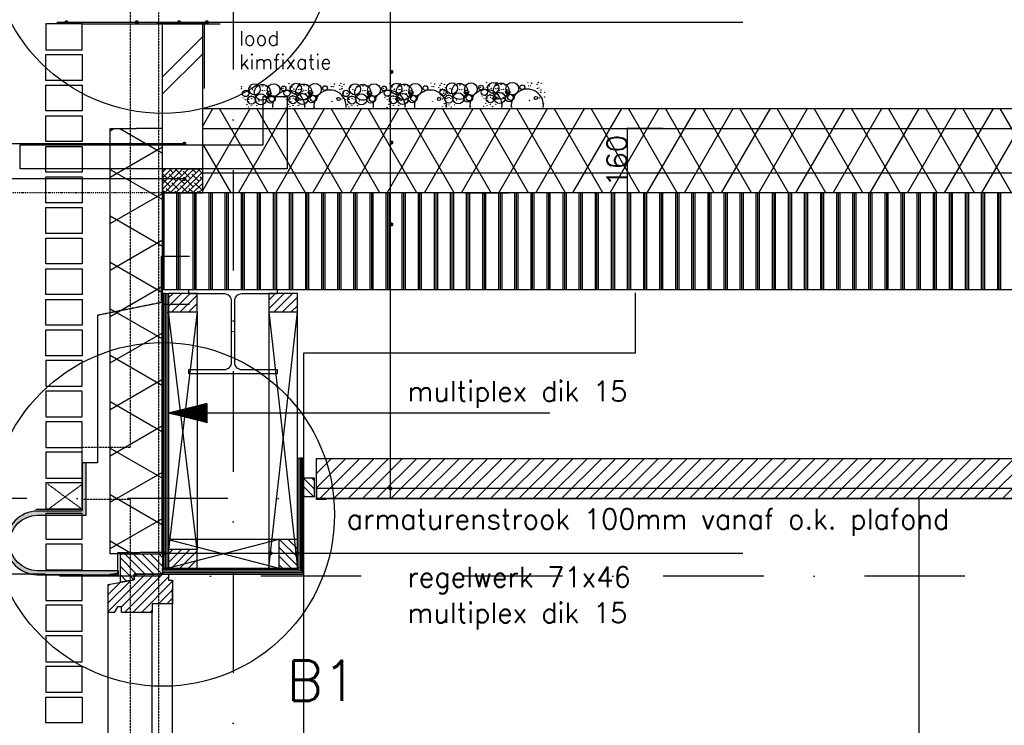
# Model space of a CAD drawing. Extents: x 145187 to 222247, y 87753 to 171871.
# Tile 16 of 37: x 152209 to 154656, y 97932 to 99687. Entities that reach past the tile are written whole.
import ezdxf

# ---------------------------------------------------------------- set-up
doc = ezdxf.new("R2010")
doc.units = 0
doc.header["$LTSCALE"] = 5
doc.header["$MEASUREMENT"] = 0
doc.header["$PDMODE"] = 3
doc.header["$PDSIZE"] = 0.1
for name, pattern in [('DASHDOT', [1, 0.5, -0.25, 0, -0.25]), ('DD1', [2.66667, 1.66667, -0.5, 0, -0.5]), ('HIDDEN', [0.375, 0.25, -0.125]), ('HIDDEN2', [0.1875, 0.125, -0.0625])]:
    doc.linetypes.add(name, pattern=pattern)
doc.layers.get('0').update_dxf_attribs({"linetype": 'CONTINUOUS'})
doc.layers.get('DEFPOINTS').update_dxf_attribs({"linetype": 'CONTINUOUS'})
for name, color, linetype in [('_DETAILNUMMERS', 4, 'CONTINUOUS'), ('_DETAILNUMMERSTEKST', 4, 'CONTINUOUS'), ('A--01A1_ACEER', 1, 'CONTINUOUS'), ('A--A21--_F--3-', 9, 'CONTINUOUS'), ('A--A21--_F-23-', 9, 'CONTINUOUS'), ('A--A22--_F123-', 9, 'CONTINUOUS'), ('A--A23--_F--3-', 9, 'CONTINUOUS'), ('A--A25--_F--3-', 9, 'CONTINUOUS'), ('A--A28--_F--3-', 7, 'CONTINUOUS'), ('A--A30--_F--3-', 9, 'CONTINUOUS'), ('A--A35--_F--3-', 9, 'CONTINUOUS'), ('A--L13D3_VLOEREN', 3, 'CONTINUOUS'), ('A--L13DC4_VLOEREN', 4, 'HIDDEN'), ('A--L21--', 3, 'CONTINUOUS'), ('A--L21--_F--3-', 7, 'CONTINUOUS'), ('A--L21--_F-23-', 4, 'CONTINUOUS'), ('A--L21D1_BUITENWAND', 1, 'CONTINUOUS'), ('A--L21D4_BUITENWAND', 4, 'CONTINUOUS'), ('A--L21DC1_BUITENWAND', 1, 'HIDDEN'), ('A--L22--', 3, 'CONTINUOUS'), ('A--L22--_F--3-', 7, 'CONTINUOUS'), ('A--L25--', 7, 'CONTINUOUS'), ('A--L25--_F-23-', 7, 'CONTINUOUS'), ('A--L28--', 7, 'CONTINUOUS'), ('A--L28--_F--3-', 1, 'CONTINUOUS'), ('A--L28D1_KONSTRUKTIES', 1, 'CONTINUOUS'), ('A--L28DC1_KONSTRUKTIES', 1, 'HIDDEN2'), ('A--L30--', 7, 'CONTINUOUS'), ('A--L30--_F123-', 7, 'CONTINUOUS'), ('A--L31--', 2, 'CONTINUOUS'), ('A--L31--_F--3-', 7, 'CONTINUOUS'), ('A--L31A1_BUITENKOZIJN', 1, 'CONTINUOUS'), ('A--L31D1_BUITENKOZIJN', 1, 'CONTINUOUS'), ('A--L35-D2-_PLAFONDS', 2, 'CONTINUOUS'), ('A--L35-D4-_PLAFONDS', 4, 'CONTINUOUS'), ('A--L35D1_PLAFONDS', 1, 'CONTINUOUS'), ('A--M$1A-_F123-', 1, 'CONTINUOUS'), ('A--T$1A-_F123_20', 1, 'CONTINUOUS'), ('A--T01A-18_TEKST', 1, 'CONTINUOUS'), ('A--T01A-25_TEKST', 2, 'CONTINUOUS'), ('STRAMIEN', 8, 'DD1'), ('X--LR---_CP', 7, 'CONTINUOUS')]:
    doc.layers.add(name, color=color, linetype=linetype)
doc.styles.add('HIEMSTRA', font='romans.shx')
doc.dimstyles.new('ALFA25', dxfattribs={"dimtxt": 50, "dimasz": 2, "dimexe": 0.3, "dimexo": 0.3, "dimgap": 2, "dimtad": 1, "dimdec": 0, "dimzin": 0, "dimdsep": 46, "dimtxsty": 'HIEMSTRA', "dimblk1": 'OBLIQUE', "dimblk2": 'OBLIQUE', "dimsah": 1, "dimcen": 0.09, "dimdle": 0.3, "dimclrd": 1, "dimclre": 1, "dimclrt": 2, "dimadec": 0, "dimazin": 0, "dimtfac": 0.75, "dimtdec": 4, "dimtix": 1, "dimtmove": 2, "dimatfit": 3, "dimldrblk": 'OBLIQUE', "dimfxl": 0, "dimtvp": 625, "dimtolj": 1, "dimtzin": 0, "dimarcsym": 0})
doc.dimstyles.get("Standard").update_dxf_attribs({"dimscale": 50, "dimtxt": 2.5, "dimasz": 2, "dimexe": 0.3, "dimexo": 0.3, "dimgap": 2, "dimtad": 1, "dimdec": 0, "dimzin": 0, "dimdsep": 46, "dimtxsty": 'HIEMSTRA', "dimblk1": 'OBLIQUE', "dimblk2": 'OBLIQUE', "dimsah": 1, "dimcen": 0.09, "dimdle": 0.3, "dimclrd": 1, "dimclre": 1, "dimclrt": 2, "dimadec": 0, "dimazin": 0, "dimtfac": 1, "dimtdec": 4, "dimtix": 1, "dimtmove": 2, "dimatfit": 3, "dimldrblk": 'OBLIQUE', "dimfxl": 0, "dimtvp": 625, "dimtolj": 1, "dimtzin": 0, "dimarcsym": 0})
pattern_1 = [(45, (0, 0), (-10.6066, 10.6066), [])]

# ---------------------------------------------------------------- blocks, each defined once
blk = doc.blocks.new('_OBLIQUE')
at = {"color": 0, "linetype": 'ByBlock'}
blk.add_line((-0.5, -0.5), (0.5, 0.5), dxfattribs=at)
blk = doc.blocks.new('*D22')
at = {"color": 1, "linetype": 'ByBlock'}
for p, q in [((159735.8, 98495.9), (158577.1, 98495.9)), ((158577.4, 95795.6), (158577.4, 98496.2)), ((163914, 95795.9), (158577.1, 95795.9))]:
    blk.add_line(p, q, dxfattribs=at)
at = {"layer": 'DEFPOINTS', "color": 0, "linetype": 'ByBlock'}
for p in [(158577.4, 98495.9), (159736.1, 98495.9), (163914.3, 95795.9)]:
    blk.add_point(p, dxfattribs=at)
at = {"color": 1, "linetype": 'ByBlock', "xscale": 2, "yscale": 2, "zscale": 2}
for p, rotation in [((158577.4, 98495.9), 90), ((158577.4, 95795.9), 270)]:
    blk.add_blockref('_OBLIQUE', p, dxfattribs=dict(at, rotation=rotation))
at = {"color": 2, "linetype": 'ByBlock', "insert": (158550.4, 97145.9), "char_height": 50, "attachment_point": 5, "rotation": 90, "style": 'HIEMSTRA'}
blk.add_mtext('\\A1;2700', dxfattribs=at)
blk = doc.blocks.new('*U19')
at = {"layer": 'A--A22--_F123-'}
h = blk.add_hatch(dxfattribs=at)
h.set_pattern_fill('ALFABKST', color=256, scale=212, style=0)
h.set_pattern_definition([(45, (-152614.2, -99209.9), (-212.00007, 212.00007), []), (45, (-152571.8, -99209.9), (-212.00007, 212.00007), [])])
h.paths.add_polyline_path([(0, 0), (-50, 0), (-50, 360.1), (0, 360.1), (50, 360.1), (50, 0)])
at = {"layer": 'A--L22--_F--3-', "color": 4, "linetype": 'Continuous'}
for points in [[(0, 0), (-50, 0), (-50, 360.1), (0, 360.1)], [(0, 0), (50, 0), (50, 360.1), (0, 360.1)]]:
    blk.add_lwpolyline(points, dxfattribs=at)
blk = doc.blocks.new('Q020259-')
at = {"layer": 'A--A25--_F--3-'}
h = blk.add_hatch(dxfattribs=at)
h.set_pattern_fill('ALFALINE', color=256, scale=15, style=0, pattern_type=2)
h.set_pattern_definition(pattern_1)
h.paths.add_polyline_path([(0, 0), (0, 46), (28, 46), (28, 0)])
at = {"layer": 'A--L25--_F-23-', "color": 2, "linetype": 'Continuous'}
blk.add_lwpolyline([(0, 0), (0, 46), (28, 46), (28, 0)], close=True, dxfattribs=at)
at = {"layer": 'X--LR---_CP'}
for p in [(0, 0), (0, 0), (28, 0)]:
    blk.add_point(p, dxfattribs=at)
blk = doc.blocks.new('*D72')
at = {"layer": 'A--M$1A-_F123-', "color": 1, "lineweight": -2}
for p, q in [((152273.3, 98307.9), (152020, 98307.9)), ((152026, 96474.6), (152026, 98313.9)), ((152273.3, 96480.6), (152020, 96480.6))]:
    blk.add_line(p, q, dxfattribs=at)
at = {"layer": 'DEFPOINTS', "color": 0}
for p in [(152026, 98307.9), (152279.3, 98307.9), (152279.3, 96480.6)]:
    blk.add_point(p, dxfattribs=at)
at = {"layer": 'A--M$1A-_F123-', "color": 1, "lineweight": -2, "xscale": 40, "yscale": 40, "zscale": 40}
for p, rotation in [((152026, 98307.9), 90), ((152026, 96480.6), 270)]:
    blk.add_blockref('_OBLIQUE', p, dxfattribs=dict(at, rotation=rotation))
at = {"layer": 'A--M$1A-_F123-', "color": 2, "insert": (151952.7, 97394.3), "char_height": 50, "attachment_point": 5, "rotation": 90, "style": 'HIEMSTRA'}
blk.add_mtext('\\A1;24 lgn =  1825.9', dxfattribs=at)
blk = doc.blocks.new('*D73')
at = {"color": 1, "linetype": 'ByBlock'}
for p, q in [((152273.3, 99840.1), (152020, 99840.1)), ((152026, 98301.9), (152026, 99846.1)), ((152273.3, 98307.9), (152020, 98307.9))]:
    blk.add_line(p, q, dxfattribs=at)
at = {"layer": 'DEFPOINTS', "color": 0, "linetype": 'ByBlock'}
for p in [(152026, 99840.1), (152279.3, 99840.1), (152279.3, 98307.9)]:
    blk.add_point(p, dxfattribs=at)
at = {"color": 1, "linetype": 'ByBlock', "xscale": 40, "yscale": 40, "zscale": 40}
for p, rotation in [((152026, 99840.1), 90), ((152026, 98307.9), 270)]:
    blk.add_blockref('_OBLIQUE', p, dxfattribs=dict(at, rotation=rotation))
at = {"color": 2, "linetype": 'ByBlock', "insert": (151952.7, 99074), "char_height": 50, "attachment_point": 5, "rotation": 90, "style": 'HIEMSTRA'}
blk.add_mtext('\\A1;20 lgn = 1521.6', dxfattribs=at)
blk = doc.blocks.new('*U89')
at = {"layer": 'A--A21--_F-23-', "linetype": 'Continuous'}
h = blk.add_hatch(dxfattribs=at)
h.set_pattern_fill('ALFAISO', color=256, scale=100, angle=90, style=0)
h.set_pattern_definition([(150, (50, -3e-15), (-50, -86.603), []), (210, (50, -3e-15), (50, -86.603), [])])
h.paths.add_polyline_path([(0, 0), (-65, 0), (-65, 1057.1), (0, 1057.1), (65, 1057.1), (65, 0)])
at = {"layer": 'A--L21--_F--3-', "color": 3, "linetype": 'Continuous'}
for points in [[(0, 0), (-65, 0), (-65, 1057.1), (0, 1057.1)], [(0, 0), (65, 0), (65, 1057.1), (0, 1057.1)]]:
    blk.add_lwpolyline(points, dxfattribs=at)
blk = doc.blocks.new('KOZIJN_VB')
at = {"layer": 'A--A35--_F--3-'}
h = blk.add_hatch(dxfattribs=at)
h.set_pattern_fill('ALFALINE', color=256, scale=15, angle=90, style=0, pattern_type=2)
h.set_pattern_definition([(135, (571.291, -567.298), (-10.6066, -10.6066), [])])
h.paths.add_polyline_path([(-105, 50.9), (0, 50.9), (0, 0), (-71, 0), (-71, -14), (-105, -20.1)])
h = blk.add_hatch(dxfattribs=at)
h.set_pattern_fill('ALFALINE', color=256, scale=15, style=0, pattern_type=2)
h.set_pattern_definition([(45, (571.291, -567.298), (-10.6066, 10.6066), [])])
h.paths.add_polyline_path([(-135, -25.5), (-71, -14), (-71, 0), (15, 0), (15, -15), (25, -15), (25, -74), (-26, -74), (-26, -95), (-102, -95), (-102, -81), (-112, -81), (-120, -95), (-135, -95)])
at = {"layer": 'A--L31--_F--3-', "color": 2, "linetype": 'Continuous'}
for points in [[(-105, 50.9), (0, 50.9), (0, 0), (-71, 0), (-71, -14), (-105, -20.1), (-105, 50.9)], [(-135, -25.5), (-71, -14), (-71, 0), (15, 0), (15, -15), (25, -15), (25, -74), (-26, -74), (-26, -95), (-102, -95), (-102, -95), (-102, -81), (-112, -81), (-120, -95), (-135, -95)]]:
    blk.add_lwpolyline(points, close=True, dxfattribs=at)
at = {"layer": 'X--LR---_CP', "color": 1}
blk.add_point((0, 0), dxfattribs=at)
blk = doc.blocks.new('*U122')
at = {"layer": 'A--A30--_F--3-', "linetype": 'Continuous'}
for p, q in [((338.5, 4), (0, 4)), ((342.5, 0), (0, 0)), ((346.5, -4), (0, -4))]:
    blk.add_line(p, q, dxfattribs=at)
blk = doc.blocks.new('*U120')
at = {"layer": 'A--L30--_F123-', "color": 1, "linetype": 'Continuous'}
for points in [[(0, 0), (0, 7.5), (335, 7.5), (335, 7.5)], [(0, 0), (0, -7.5), (350, -7.5), (350, -7.5)]]:
    blk.add_lwpolyline(points, dxfattribs=at).dxf.unprotected_set("ltscale", 0)
blk.add_blockref('*U122', (0, 0))
blk = doc.blocks.new('*U123')
at = {"layer": 'A--A30--_F--3-', "linetype": 'Continuous'}
for p, q in [((-4, 281.1), (-4, 4)), ((0, 281.1), (0, 0)), ((4, 281.1), (4, -4))]:
    blk.add_line(p, q, dxfattribs=at)
blk = doc.blocks.new('*U121')
at = {"layer": 'A--L30--_F123-', "color": 1, "linetype": 'Continuous'}
for points in [[(-7.5, 7.5), (-7.5, 7.5), (-7.5, 281.1), (0, 281.1)], [(7.5, -7.5), (7.5, -7.5), (7.5, 281.1), (0, 281.1)]]:
    blk.add_lwpolyline(points, dxfattribs=at).dxf.unprotected_set("ltscale", 0)
blk.add_blockref('*U123', (0, 0))
blk = doc.blocks.new('*U125')
at = {"layer": 'A--A30--_F--3-', "linetype": 'Continuous'}
for p, q in [((-4, -683), (-4, 0)), ((0, -683), (0, 0)), ((4, -683), (4, 0))]:
    blk.add_line(p, q, dxfattribs=at)
blk = doc.blocks.new('*U124')
at = {"layer": 'A--L30--_F123-', "color": 1, "linetype": 'Continuous'}
for points in [[(0, 0), (-7.5, 0), (-7.5, -683), (0, -683)], [(0, 0), (7.5, 0), (7.5, -683), (0, -683)]]:
    blk.add_lwpolyline(points, dxfattribs=at).dxf.unprotected_set("ltscale", 0)
blk.add_blockref('*U125', (0, 0))
blk = doc.blocks.new('Q027002-')
at = {"layer": 'A--A21--_F--3-'}
h = blk.add_hatch(dxfattribs=at)
h.set_pattern_fill('ALFALINE', color=9, scale=15, style=0, pattern_type=2)
h.set_pattern_definition(pattern_1)
h.paths.add_polyline_path([(0, 0), (71, 0), (71, 46), (0, 46)])
at = {"layer": 'A--L21--_F-23-', "color": 2, "linetype": 'Continuous'}
blk.add_lwpolyline([(0, 0), (71, 0), (71, 46), (0, 46)], close=True, dxfattribs=at)
at = {"layer": 'X--LR---_CP', "linetype": 'Continuous'}
blk.add_point((0, 0), dxfattribs=at)
blk = doc.blocks.new('*D132')
at = {"layer": 'A--M$1A-_F123-', "color": 1, "lineweight": -2}
for p, q in [((153808.5, 99415.9), (153719.9, 99415.9)), ((153720.2, 99255.6), (153720.2, 99416.2)), ((153814.9, 99255.9), (153719.9, 99255.9))]:
    blk.add_line(p, q, dxfattribs=at)
at = {"layer": 'DEFPOINTS', "color": 0}
for p in [(153720.2, 99415.9), (153808.8, 99415.9), (153815.2, 99255.9)]:
    blk.add_point(p, dxfattribs=at)
at = {"layer": 'A--M$1A-_F123-', "color": 1, "lineweight": -2, "xscale": 2, "yscale": 2, "zscale": 2}
for p, rotation in [((153720.2, 99415.9), 90), ((153720.2, 99255.9), 270)]:
    blk.add_blockref('_OBLIQUE', p, dxfattribs=dict(at, rotation=rotation))
at = {"layer": 'A--M$1A-_F123-', "color": 2, "insert": (153693.2, 99335.9), "char_height": 50, "attachment_point": 5, "rotation": 90, "style": 'HIEMSTRA'}
blk.add_mtext('\\A1;160', dxfattribs=at)
blk = doc.blocks.new('peiltje')
at = {"layer": 'A--T01A-25_TEKST'}
h = blk.add_hatch(dxfattribs=at)
h.set_pattern_fill('ANSI31', color=256, style=0)
h.set_pattern_definition([(45, (-152579.26553, -95332.97776), (-0.08838834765, 0.08838834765), [])])
h.paths.add_polyline_path([(96, -24), (0, 0), (96, 24)])
blk.add_line((947.6, 0), (0, 0), dxfattribs=at)
blk = doc.blocks.new('Q020494-')
at = {"layer": 'A--L28--_F--3-', "color": 4, "linetype": 'Continuous'}
blk.add_lwpolyline([(110, -105), (-110, -105), (-110, -94), (-21.5, -94, 0.414214), (-3.5, -76), (-3.5, 76, 0.414214), (-21.5, 94), (-110, 94), (-110, 105), (110, 105), (110, 94), (21.5, 94, 0.414214), (3.5, 76), (3.5, -76, 0.414214), (21.5, -94), (110, -94)], format="xyb", close=True, dxfattribs=at)
at = {"layer": 'X--LR---_CP', "linetype": 'Continuous'}
for p in [(-3.5, 0), (0, 0), (3.5, 0)]:
    blk.add_point(p, dxfattribs=at)

msp = doc.modelspace()

# ---------------------------------------------------------------- hatches: boundary and pattern name
at = {"layer": 'A--01A1_ACEER', "linetype": 'Continuous'}
h = msp.add_hatch(dxfattribs=at)
h.set_pattern_fill('ANSI31', color=256, scale=200, style=0)
h.set_pattern_definition([(45, (-67.804, 3350), (-17.6776695, 17.6776695), [])])
h.paths.add_polyline_path([(158729.3, 98495.9), (152946.5, 98495.9), (152946.5, 98595.9), (158729.3, 98595.9)])
at = {"layer": 'A--A21--_F-23-'}
h = msp.add_hatch(dxfattribs=at)
h.set_pattern_fill('ALFAISO', color=256, scale=80, style=0)
h.set_pattern_definition([(60, (0, -40), (-69.282032, 40), []), (120, (0, -40), (-69.282032, -40), [])])
h.paths.add_polyline_path([(152664.2, 99465.9), (165193.5, 99465.9), (165193.5, 99255.9), (152664.2, 99255.9)])
h = msp.add_hatch(dxfattribs=at)
h.set_pattern_fill('ANSI38', color=256, scale=80, style=0)
h.set_pattern_definition([(45, (62788.347, 0.001), (-7.0710678, 7.0710678), []), (135, (62788.347, 0.001), (-21.2132034, 7.0710678), [25, -15])])
h.paths.add_polyline_path([(152564.2, 99255.9), (152664.1, 99255.9), (152664.2, 99315.9), (152564.2, 99315.9)])
at = {"layer": 'A--A23--_F--3-', "linetype": 'Continuous'}
h = msp.add_hatch(dxfattribs=at)
h.set_pattern_fill('ALFAPLST', color=256, scale=40, angle=270, style=0)
h.set_pattern_definition([(270, (0, 0), (40, -7e-15), []), (270, (4, -7e-16), (40, -7e-15), []), (270, (8, -1e-15), (40, -7e-15), [])])
h.paths.add_polyline_path([(152564.2, 99015.9), (160754.7, 99015.9), (160754.7, 99255.9), (152564.2, 99255.9)])
at = {"layer": 'A--L21--_F-23-', "linetype": 'Continuous'}
h = msp.add_hatch(color=256, dxfattribs=at)
edge = h.paths.add_edge_path()
edge.add_arc((152253.5, 98385.6), 79, 90, 270)
edge.add_line((152253.5, 98306.6), (152454.3, 98306.6))
edge.add_line((152454.3, 98306.6), (152454.3, 98316.6))
edge.add_line((152454.3, 98316.6), (152253.5, 98316.6))
edge.add_arc((152253.5, 98385.6), 69, 90, 270, ccw=False)
edge.add_line((152253.5, 98454.6), (152263.5, 98454.6))
edge.add_line((152263.5, 98454.6), (152374.3, 98454.6))
edge.add_line((152374.3, 98454.6), (152374.3, 98584.6))
edge.add_line((152374.3, 98584.6), (152366.3, 98584.6))
edge.add_arc((152366.3, 98582.6), 2, 90, 180)
edge.add_line((152364.3, 98582.6), (152364.3, 98468.1))
edge.add_arc((152360.8, 98468.1), 3.5, -90, 0, ccw=False)
edge.add_line((152360.8, 98464.6), (152253.5, 98464.6))

# ---------------------------------------------------------------- linework, layer by layer
at = {"color": 1, "linetype": 'ByBlock'}
msp.add_line((153316.1, 99255.9), (153424.7, 99255.9), dxfattribs=at)
for centre, radius in [((152760.6, 99519.8), 0.331), ((152760.6, 99515.1), 0.331), ((152770.6, 99503.2), 7.92), ((152777.3, 99515.5), 0.331), ((152777.3, 99515.5), 0.331), ((152792.9, 99513.7), 13.8), ((152782.3, 99519.3), 0.331), ((152787.6, 99512.8), 0.331), ((152788, 99513.1), 0.331), ((152812.3, 99506), 19.8), ((152793.1, 99511.3), 0.331), ((152797.6, 99520.2), 0.331), ((152812.3, 99510.2), 0.331), ((152812.8, 99522), 0.331), ((152812.9, 99521.9), 0.331), ((152817.6, 99510.2), 0.331), ((152820.8, 99522), 0.331), ((152820.9, 99522), 0.331), ((152821.1, 99521.9), 0.331), ((152828.8, 99503.9), 5.32), ((152840.1, 99511.6), 15.8), ((152828.9, 99519.7), 0.331), ((152865, 99515.5), 5.94), ((152863.5, 99516.1), 0.331), ((152873.5, 99504.2), 7.92), ((152870, 99519.1), 0.331), ((152878.7, 99527.8), 0.331), ((152880.2, 99516.4), 0.331), ((152880.2, 99516.4), 0.331), ((152881, 99519), 0.331), ((152895.8, 99514.7), 13.8), ((152885.2, 99520.2), 0.331), ((152885.7, 99519), 0.331), ((152888.1, 99525.5), 0.331), ((152888.3, 99526), 0.331), ((152890.5, 99513.7), 0.331), ((152890.8, 99514), 0.331), ((152915.2, 99506.9), 19.8), ((152896, 99512.3), 0.331), ((152900.5, 99521.1), 0.331), ((152901.3, 99522.7), 0.331), ((152901.6, 99522.5), 0.331), ((152901.8, 99512.8), 0.331), ((152902.1, 99512.5), 0.331), ((152904.5, 99527.2), 0.331), ((152904.8, 99527.7), 0.331), ((152906.8, 99513.7), 0.331), ((152911.5, 99508.4), 0.331), ((152912.1, 99524.9), 0.331), ((152915.2, 99511.1), 0.331), ((152915.7, 99522.9), 0.331), ((152915.8, 99522.9), 0.331), ((152920.5, 99511.1), 0.331), ((152923.7, 99523), 0.331), ((152923.8, 99522.9), 0.331), ((152924, 99522.9), 0.331), ((152931.7, 99504.9), 5.32), ((152943, 99512.6), 15.8), ((152967.9, 99516.5), 5.94), ((152972.9, 99520.1), 0.331), ((152981.6, 99528.8), 0.331), ((152983.9, 99519.9), 0.331), ((152988.6, 99519.9), 0.331), ((152991, 99526.4), 0.331), ((152991.2, 99526.9), 0.331), ((153004.2, 99523.6), 0.331), ((153004.5, 99523.5), 0.331), ((153004.7, 99513.7), 0.331), ((153005, 99513.5), 0.331), ((153007.4, 99528.2), 0.331), ((153007.7, 99528.7), 0.331), ((153009.7, 99514.7), 0.331), ((153010.3, 99519.8), 0.331), ((153010.3, 99515.1), 0.331), ((153020.2, 99503.2), 7.92), ((153014.4, 99509.4), 0.331), ((153015, 99525.8), 0.331), ((153027, 99515.5), 0.331), ((153027, 99515.5), 0.331), ((153042.5, 99513.7), 13.8), ((153032, 99519.3), 0.331), ((153037.3, 99512.8), 0.331), ((153037.6, 99513.1), 0.331), ((153061.9, 99506), 19.8), ((153042.8, 99511.3), 0.331), ((153047.3, 99520.2), 0.331), ((153061.9, 99510.2), 0.331), ((153062.4, 99522), 0.331), ((153062.5, 99521.9), 0.331), ((153067.2, 99510.2), 0.331), ((153070.4, 99522), 0.331), ((153070.6, 99522), 0.331), ((153070.7, 99521.9), 0.331), ((153078.4, 99503.9), 5.32), ((153089.7, 99511.6), 15.8), ((153078.5, 99519.7), 0.331), ((153114.7, 99515.5), 5.94), ((153113.1, 99516.1), 0.331), ((153123.1, 99504.2), 7.92), ((153119.6, 99519.1), 0.331), ((153128.3, 99527.8), 0.331), ((153129.9, 99516.4), 0.331), ((153129.9, 99516.4), 0.331), ((153130.6, 99519), 0.331), ((153145.4, 99514.7), 13.8), ((153134.9, 99520.2), 0.331), ((153135.3, 99519), 0.331), ((153137.7, 99525.5), 0.331), ((153138, 99526), 0.331), ((153140.2, 99513.7), 0.331), ((153140.5, 99514), 0.331), ((153164.8, 99506.9), 19.8), ((153145.7, 99512.3), 0.331), ((153150.2, 99521.1), 0.331), ((153150.9, 99522.7), 0.331), ((153151.2, 99522.5), 0.331), ((153151.5, 99512.8), 0.331), ((153151.8, 99512.5), 0.331), ((153154.1, 99527.2), 0.331), ((153154.4, 99527.7), 0.331), ((153156.5, 99513.7), 0.331), ((153161.2, 99508.4), 0.331), ((153161.8, 99524.9), 0.331), ((153164.8, 99511.1), 0.331), ((153165.3, 99522.9), 0.331), ((153165.4, 99522.9), 0.331), ((153170.1, 99511.1), 0.331), ((153173.3, 99523), 0.331), ((153173.5, 99522.9), 0.331), ((153173.6, 99522.9), 0.331), ((153181.3, 99504.9), 5.32), ((153192.6, 99512.6), 15.8), ((153217.6, 99516.5), 5.94), ((153222.5, 99520.1), 0.331), ((153231.2, 99528.8), 0.331), ((153233.5, 99519.9), 0.331), ((153238.2, 99519.9), 0.331), ((153240.6, 99526.4), 0.331), ((153240.9, 99526.9), 0.331), ((153251.2, 99517.4), 0.331), ((153261.2, 99505.5), 7.92), ((153253.8, 99523.6), 0.331), ((153254.1, 99523.5), 0.331), ((153254.4, 99513.7), 0.331), ((153254.7, 99513.5), 0.331), ((153257, 99528.2), 0.331), ((153257.3, 99528.7), 0.331), ((153259.4, 99514.7), 0.331), ((153264.1, 99509.4), 0.331), ((153264.7, 99525.8), 0.331), ((153267.9, 99517.7), 0.331), ((153267.9, 99517.7), 0.331), ((153283.4, 99516), 13.8), ((153278.2, 99515.1), 0.331), ((153278.5, 99515.3), 0.331), ((153302.9, 99508.3), 19.8), ((153283.7, 99513.6), 0.331), ((153288.2, 99522.5), 0.331), ((153302.9, 99512.5), 0.331), ((153303.3, 99524.2), 0.331), ((153303.5, 99524.2), 0.331), ((153308.2, 99512.5), 0.331), ((153311.3, 99524.3), 0.331), ((153311.5, 99524.3), 0.331), ((153311.7, 99524.2), 0.331), ((153319.4, 99506.2), 5.32), ((153330.6, 99513.9), 15.8), ((153355.6, 99517.8), 5.94), ((153354.1, 99518.4), 0.331), ((153364.1, 99506.4), 7.92), ((153360.5, 99521.4), 0.331), ((153369.2, 99530.1), 0.331), ((153370.8, 99518.7), 0.331), ((153370.8, 99518.7), 0.331), ((153371.6, 99521.3), 0.331), ((153386.3, 99517), 13.8), ((153376.3, 99521.3), 0.331), ((153378.6, 99527.7), 0.331), ((153378.9, 99528.2), 0.331), ((153381.1, 99516), 0.331), ((153381.4, 99516.3), 0.331), ((153405.8, 99509.2), 19.8), ((153386.6, 99514.6), 0.331), ((153391.1, 99523.4), 0.331), ((153391.8, 99525), 0.331), ((153392.1, 99524.8), 0.331), ((153392.4, 99515), 0.331), ((153392.7, 99514.8), 0.331), ((153395.1, 99529.5), 0.331), ((153395.4, 99530), 0.331), ((153397.4, 99516), 0.331), ((153402.1, 99510.7), 0.331), ((153402.7, 99527.1), 0.331), ((153405.8, 99513.4), 0.331), ((153406.2, 99525.2), 0.331), ((153406.4, 99525.2), 0.331), ((153411.1, 99513.4), 0.331), ((153414.2, 99525.2), 0.331), ((153414.4, 99525.2), 0.331), ((153414.6, 99525.2), 0.331), ((153422.3, 99507.1), 5.32), ((153433.5, 99514.9), 15.8), ((153422.3, 99507.1), 0.331), ((153422.3, 99507.1), 0.331), ((153458.5, 99518.7), 5.94), ((153463.4, 99522.4), 0.331), ((153472.1, 99531), 0.331), ((153474.5, 99522.2), 0.331), ((153479.2, 99522.2), 0.331), ((153481.5, 99528.7), 0.331), ((153481.8, 99529.2), 0.331), ((153494.7, 99525.9), 0.331), ((153495, 99525.7), 0.331), ((153495.3, 99516), 0.331), ((153495.6, 99515.8), 0.331), ((153498, 99530.4), 0.331), ((153498.3, 99530.9), 0.331), ((153500.3, 99516.9), 0.331), ((153504.4, 99507), 0.331), ((153505, 99511.7), 0.331), ((153505.6, 99528.1), 0.331), ((152764.4, 99492.4), 0.331), ((152770, 99487.6), 0.331), ((152773, 99495.5), 0.331), ((152773.1, 99495.6), 0.331), ((152785.3, 99486.8), 9.89), ((152777.3, 99482.7), 0.331), ((152778.2, 99488.7), 0.331), ((152780.2, 99495.3), 0.331), ((152784.9, 99497), 0.331), ((152785.3, 99495.2), 0.331), ((152785.7, 99490.5), 0.331), ((152790.3, 99488.2), 0.331), ((152791.1, 99500.3), 0.331), ((152791.1, 99500.3), 0.331), ((152794, 99491.7), 0.331), ((152808.6, 99488.7), 13.8), ((152795.4, 99488.1), 0.331), ((152795.9, 99483.4), 0.331), ((152804.1, 99484.6), 0.331), ((152832.3, 99489.1), 9.89), ((152823.7, 99484.6), 0.331), ((152828.8, 99503.9), 0.331), ((152828.8, 99503.9), 0.331), ((152836.5, 99490.2), 7.91), ((152829.2, 99493.6), 0.331), ((152829.2, 99493.6), 0.331), ((152829.2, 99493.6), 0.331), ((152829.2, 99493.6), 0.331), ((152831.4, 99501.3), 0.331), ((152831.4, 99501.3), 0.331), ((152831.4, 99501.3), 0.331), ((152831.4, 99501.3), 0.331), ((152840.9, 99494.3), 0.331), ((152867.3, 99493.3), 0.331), ((152872.9, 99488.5), 0.331), ((152875.9, 99496.5), 0.331), ((152876, 99496.5), 0.331), ((152888.2, 99487.7), 9.89), ((152880.2, 99483.6), 0.331), ((152881.1, 99489.7), 0.331), ((152882.6, 99482.7), 0.331), ((152883.1, 99496.2), 0.331), ((152887.8, 99497.9), 0.331), ((152888.2, 99496.1), 0.331), ((152888.6, 99491.4), 0.331), ((152893.2, 99489.2), 0.331), ((152894, 99501.3), 0.331), ((152894, 99501.3), 0.331), ((152898.8, 99488.6), 3.96), ((152896.9, 99492.6), 0.331), ((152911.5, 99489.7), 13.8), ((152898.3, 99489), 0.331), ((152898.8, 99484.3), 0.331), ((152902.6, 99488.1), 0.331), ((152907, 99485.5), 0.331), ((152907.4, 99488.7), 0.331), ((152910.4, 99502.8), 0.331), ((152911, 99503.7), 0.331), ((152919.8, 99502.6), 0.331), ((152920.4, 99491.4), 0.331), ((152935.2, 99490.1), 9.89), ((152926.6, 99485.5), 0.331), ((152931.7, 99504.9), 0.331), ((152931.7, 99504.9), 0.331), ((152939.4, 99491.2), 7.91), ((152932.1, 99494.6), 0.331), ((152932.1, 99494.6), 0.331), ((152932.1, 99494.6), 0.331), ((152932.1, 99494.6), 0.331), ((152934.3, 99502.3), 0.331), ((152934.3, 99502.3), 0.331), ((152934.3, 99502.3), 0.331), ((152934.3, 99502.3), 0.331), ((152943.8, 99495.2), 0.331), ((152985.5, 99483.6), 0.331), ((153001.7, 99489.5), 3.96), ((153005.5, 99489), 0.331), ((153010.3, 99489.7), 0.331), ((153013.3, 99503.8), 0.331), ((153013.9, 99504.7), 0.331), ((153014.1, 99492.4), 0.331), ((153019.6, 99487.6), 0.331), ((153022.7, 99503.5), 0.331), ((153022.6, 99495.5), 0.331), ((153022.7, 99495.6), 0.331), ((153023.2, 99492.4), 0.331), ((153034.9, 99486.8), 9.89), ((153027, 99482.7), 0.331), ((153027.9, 99488.7), 0.331), ((153029.8, 99495.3), 0.331), ((153034.5, 99497), 0.331), ((153034.9, 99495.2), 0.331), ((153035.4, 99490.5), 0.331), ((153040, 99488.2), 0.331), ((153040.7, 99500.3), 0.331), ((153040.7, 99500.3), 0.331), ((153043.6, 99491.7), 0.331), ((153058.3, 99488.7), 13.8), ((153045.1, 99488.1), 0.331), ((153045.5, 99483.4), 0.331), ((153053.8, 99484.6), 0.331), ((153082, 99489.1), 9.89), ((153073.3, 99484.6), 0.331), ((153078.4, 99503.9), 0.331), ((153078.4, 99503.9), 0.331), ((153086.1, 99490.2), 7.91), ((153078.8, 99493.6), 0.331), ((153078.8, 99493.6), 0.331), ((153078.8, 99493.6), 0.331), ((153078.8, 99493.6), 0.331), ((153081.1, 99501.3), 0.331), ((153081.1, 99501.3), 0.331), ((153081.1, 99501.3), 0.331), ((153081.1, 99501.3), 0.331), ((153090.6, 99494.3), 0.331), ((153117, 99493.3), 0.331), ((153122.5, 99488.5), 0.331), ((153125.5, 99496.5), 0.331), ((153125.6, 99496.5), 0.331), ((153137.8, 99487.7), 9.89), ((153129.9, 99483.6), 0.331), ((153130.8, 99489.7), 0.331), ((153132.3, 99482.7), 0.331), ((153132.7, 99496.2), 0.331), ((153137.4, 99497.9), 0.331), ((153137.8, 99496.1), 0.331), ((153138.3, 99491.4), 0.331), ((153142.9, 99489.2), 0.331), ((153143.6, 99501.3), 0.331), ((153143.6, 99501.3), 0.331), ((153148.4, 99488.6), 3.96), ((153146.5, 99492.6), 0.331), ((153161.2, 99489.7), 13.8), ((153148, 99489), 0.331), ((153148.4, 99484.3), 0.331), ((153152.3, 99488.1), 0.331), ((153156.7, 99485.5), 0.331), ((153157.1, 99488.7), 0.331), ((153160, 99502.8), 0.331), ((153160.6, 99503.7), 0.331), ((153169.4, 99502.6), 0.331), ((153170, 99491.4), 0.331), ((153184.8, 99490.1), 9.89), ((153176.2, 99485.5), 0.331), ((153181.3, 99504.9), 0.331), ((153181.3, 99504.9), 0.331), ((153189, 99491.2), 7.91), ((153181.7, 99494.6), 0.331), ((153181.7, 99494.6), 0.331), ((153181.7, 99494.6), 0.331), ((153181.7, 99494.6), 0.331), ((153184, 99502.3), 0.331), ((153184, 99502.3), 0.331), ((153184, 99502.3), 0.331), ((153184, 99502.3), 0.331), ((153193.5, 99495.2), 0.331), ((153235.2, 99483.6), 0.331), ((153251.3, 99489.5), 3.96), ((153255, 99494.7), 0.331), ((153255.2, 99489), 0.331), ((153260, 99489.7), 0.331), ((153260.6, 99489.8), 0.331), ((153262.9, 99503.8), 0.331), ((153263.5, 99504.7), 0.331), ((153263.5, 99497.8), 0.331), ((153263.7, 99497.8), 0.331), ((153275.8, 99489), 9.89), ((153267.9, 99484.9), 0.331), ((153268.8, 99491), 0.331), ((153270.7, 99497.6), 0.331), ((153272.3, 99503.5), 0.331), ((153272.9, 99492.4), 0.331), ((153275.4, 99499.3), 0.331), ((153275.8, 99497.5), 0.331), ((153276.3, 99492.8), 0.331), ((153280.9, 99490.5), 0.331), ((153281.6, 99502.6), 0.331), ((153281.6, 99502.6), 0.331), ((153284.5, 99493.9), 0.331), ((153299.2, 99491), 13.8), ((153286, 99490.4), 0.331), ((153286.5, 99485.7), 0.331), ((153294.7, 99486.8), 0.331), ((153322.9, 99491.4), 9.89), ((153314.2, 99486.9), 0.331), ((153319.4, 99506.2), 0.331), ((153319.4, 99506.2), 0.331), ((153327.1, 99492.5), 7.91), ((153319.8, 99495.9), 0.331), ((153319.8, 99495.9), 0.331), ((153319.8, 99495.9), 0.331), ((153319.8, 99495.9), 0.331), ((153322, 99503.6), 0.331), ((153322, 99503.6), 0.331), ((153322, 99503.6), 0.331), ((153322, 99503.6), 0.331), ((153331.5, 99496.5), 0.331), ((153357.9, 99495.6), 0.331), ((153363.5, 99490.8), 0.331), ((153366.4, 99498.7), 0.331), ((153366.5, 99498.8), 0.331), ((153378.7, 99490), 9.89), ((153370.8, 99485.9), 0.331), ((153371.7, 99492), 0.331), ((153373.2, 99484.9), 0.331), ((153373.6, 99498.5), 0.331), ((153378.3, 99500.2), 0.331), ((153378.7, 99498.4), 0.331), ((153379.2, 99493.7), 0.331), ((153383.8, 99491.4), 0.331), ((153384.5, 99503.6), 0.331), ((153384.5, 99503.6), 0.331), ((153389.3, 99490.9), 3.96), ((153387.4, 99494.9), 0.331), ((153402.1, 99492), 13.8), ((153388.9, 99491.3), 0.331), ((153389.4, 99486.6), 0.331), ((153393.2, 99490.4), 0.331), ((153397.6, 99487.8), 0.331), ((153398, 99491), 0.331), ((153400.9, 99505.1), 0.331), ((153401.5, 99506), 0.331), ((153410.3, 99504.8), 0.331), ((153410.9, 99493.7), 0.331), ((153425.8, 99492.3), 9.89), ((153417.1, 99487.8), 0.331), ((153430, 99493.5), 7.91), ((153422.7, 99496.9), 0.331), ((153422.7, 99496.9), 0.331), ((153422.7, 99496.9), 0.331), ((153422.7, 99496.9), 0.331), ((153424.9, 99504.5), 0.331), ((153424.9, 99504.5), 0.331), ((153424.9, 99504.5), 0.331), ((153424.9, 99504.5), 0.331), ((153434.4, 99497.5), 0.331), ((153476.1, 99485.9), 0.331), ((153492.2, 99491.8), 3.96), ((153496.1, 99491.3), 0.331), ((153500.9, 99492), 0.331), ((153503.8, 99506), 0.331), ((153513.2, 99505.8), 0.331), ((153513.8, 99494.6), 0.331), ((152774.1, 99475.6), 0.331), ((152774.4, 99475.7), 0.331), ((152777.7, 99469.7), 0.331), ((152785.3, 99472.6), 0.331), ((152798.8, 99472.6), 0.331), ((152872.3, 99468.9), 0.331), ((152877, 99476.5), 0.331), ((152877.3, 99476.6), 0.331), ((152880.6, 99470.7), 0.331), ((152888.2, 99473.6), 0.331), ((152901.7, 99473.6), 0.331), ((152917.4, 99474.4), 0.331), ((152917.4, 99474.4), 0.331), ((152917.4, 99474.4), 0.331), ((152917.4, 99474.4), 0.331), ((152940.6, 99468.8), 0.331), ((153020.3, 99475.3), 0.331), ((153020.3, 99475.3), 0.331), ((153020.3, 99475.3), 0.331), ((153020.3, 99475.3), 0.331), ((153023.8, 99475.6), 0.331), ((153024, 99475.7), 0.331), ((153027.3, 99469.7), 0.331), ((153034.9, 99472.6), 0.331), ((153048.4, 99472.6), 0.331), ((153122, 99468.9), 0.331), ((153126.7, 99476.5), 0.331), ((153126.9, 99476.6), 0.331), ((153130.2, 99470.7), 0.331), ((153137.8, 99473.6), 0.331), ((153151.3, 99473.6), 0.331), ((153167.1, 99474.4), 0.331), ((153167.1, 99474.4), 0.331), ((153167.1, 99474.4), 0.331), ((153167.1, 99474.4), 0.331), ((153190.3, 99468.8), 0.331), ((153260, 99470.2), 0.331), ((153264.7, 99477.9), 0.331), ((153264.9, 99477.9), 0.331), ((153268.2, 99472), 0.331), ((153270, 99475.3), 0.331), ((153270, 99475.3), 0.331), ((153270, 99475.3), 0.331), ((153270, 99475.3), 0.331), ((153275.9, 99474.9), 0.331), ((153281.7, 99469.6), 0.331), ((153289.4, 99474.9), 0.331), ((153328.3, 99470.1), 0.331), ((153362.9, 99471.2), 0.331), ((153367.6, 99478.8), 0.331), ((153367.8, 99478.9), 0.331), ((153371.1, 99472.9), 0.331), ((153378.8, 99475.9), 0.331), ((153384.6, 99470.6), 0.331), ((153392.3, 99475.9), 0.331), ((153408, 99476.7), 0.331), ((153408, 99476.7), 0.331), ((153408, 99476.7), 0.331), ((153408, 99476.7), 0.331), ((153431.2, 99471), 0.331), ((153510.9, 99477.6), 0.331), ((153510.9, 99477.6), 0.331), ((153510.9, 99477.6), 0.331), ((153510.9, 99477.6), 0.331)]:
    msp.add_circle(centre, radius)
for centre, start, end in [((152877.6, 99470.8), 356.2296, 183.7704), ((152980.5, 99471.7), 354.8736, 185.1264), ((153127.2, 99470.8), 356.2296, 183.7704), ((153230.1, 99471.7), 354.8736, 185.1264), ((153368.1, 99473), 352.9574, 187.0426), ((153471, 99474), 351.5931, 188.4069)]:
    msp.add_arc(centre, 40, start, end)
at = {"layer": '_DETAILNUMMERS'}
for centre in [(152564.3, 99881.1), (152564.3, 98456.5)]:
    msp.add_circle(centre, 427.3, dxfattribs=at)
at = {"layer": 'A--01A1_ACEER'}
msp.add_line((152364.3, 99676, 0), (152707.4, 99676, 0), dxfattribs=at)
at = {"layer": 'A--01A1_ACEER', "color": 2}
msp.add_lwpolyline([(152210.6, 99315.9), (152210.6, 99375.9), (152814.2, 99375.9), (152814.2, 99495.9), (152874.2, 99495.9), (152874.2, 99315.9)], close=True, dxfattribs=at)
at = {"layer": 'A--L13D3_VLOEREN'}
msp.add_line((152664.1, 99255.9), (152664.2, 99415.9), dxfattribs=at)
for points in [[(152664.2, 99465.9), (165193.5, 99465.9), (165193.5, 99255.9), (152664.2, 99255.9)], [(152564.2, 99255.9), (152664.1, 99255.9), (152664.2, 99315.9), (152564.2, 99315.9)]]:
    msp.add_lwpolyline(points, close=True, dxfattribs=at)
for points in [[(152664.2, 99415.9), (165208.5, 99415.9)], [(152664.2, 99305.9), (165193.5, 99305.9)]]:
    msp.add_lwpolyline(points, dxfattribs=at)
at = {"layer": 'A--L13DC4_VLOEREN', "elevation": 0}
msp.add_lwpolyline([(152549.4, 99680), (152667.6, 99680), (152667.6, 99515.3)], dxfattribs=at)
at = {"layer": 'A--L13DC4_VLOEREN'}
for points in [[(152631.2, 99097.5), (152560.8, 99097.5), (152560.8, 98983.2), (152402.2, 98951.5), (152402.2, 98585.1), (152364.3, 98585.1), (152364.3, 98469.1), (152249.5, 98469.1)], [(152630.9, 98978.8), (152562.2, 98978.8), (152562.2, 98362), (152452.3, 98360.8), (152452.3, 98309.6), (152432.6, 98306.6)]]:
    msp.add_lwpolyline(points, dxfattribs=at)
at = {"layer": 'A--L21--_F-23-', "linetype": 'Continuous'}
msp.add_lwpolyline([(152564.2, 99015.9), (160754.7, 99015.9), (160754.7, 99255.9), (152564.2, 99255.9)], close=True, dxfattribs=at)
at = {"layer": 'A--L21D1_BUITENWAND', "elevation": 0}
for points in [[(152364.3, 98458.7), (152274.3, 98458.7), (152274.3, 98394.6), (152364.3, 98394.6)], [(152364.3, 98382.6), (152274.3, 98382.6), (152274.3, 98318.5), (152364.3, 98318.5)], [(152364.3, 98306.5), (152274.3, 98306.5), (152274.3, 98242.4), (152364.3, 98242.4)], [(152364.3, 98230.5), (152274.3, 98230.5), (152274.3, 98166.3), (152364.3, 98166.3)], [(152364.3, 98154.4), (152274.3, 98154.4), (152274.3, 98090.2), (152364.3, 98090.2)], [(152364.3, 98078.3), (152274.3, 98078.3), (152274.3, 98014.2), (152364.3, 98014.2)], [(152364.3, 97938.1), (152274.3, 97938.1), (152274.3, 98002.2), (152364.3, 98002.2)]]:
    msp.add_lwpolyline(points, close=True, dxfattribs=at)
at = {"layer": 'A--L21D4_BUITENWAND', "elevation": 0}
for points in [[(152364.3, 99676), (152274.3, 99676), (152274.3, 99611.8), (152364.3, 99611.8)], [(152364.3, 99535.8), (152274.3, 99535.8), (152274.3, 99599.9), (152364.3, 99599.9)], [(152364.3, 99459.7), (152274.3, 99459.7), (152274.3, 99523.8), (152364.3, 99523.8)], [(152364.3, 99383.6), (152274.3, 99383.6), (152274.3, 99447.7), (152364.3, 99447.7)], [(152364.3, 99307.5), (152274.3, 99307.5), (152274.3, 99371.7), (152364.3, 99371.7)], [(152364.3, 99231.4), (152274.3, 99231.4), (152274.3, 99295.6), (152364.3, 99295.6)], [(152364.3, 99155.4), (152274.3, 99155.4), (152274.3, 99219.5), (152364.3, 99219.5)], [(152364.3, 99079.3), (152274.3, 99079.3), (152274.3, 99143.4), (152364.3, 99143.4)], [(152364.3, 99003.2), (152274.3, 99003.2), (152274.3, 99067.3), (152364.3, 99067.3)], [(152364.3, 98927.1), (152274.3, 98927.1), (152274.3, 98991.3), (152364.3, 98991.3)], [(152364.3, 98851), (152274.3, 98851), (152274.3, 98915.2), (152364.3, 98915.2)], [(152364.3, 98839.1), (152274.3, 98839.1), (152274.3, 98775), (152364.3, 98775)], [(152364.3, 98763), (152274.3, 98763), (152274.3, 98698.9), (152364.3, 98698.9)], [(152364.3, 98686.9), (152274.3, 98686.9), (152274.3, 98622.8), (152364.3, 98622.8)], [(152364.3, 98610.9), (152274.3, 98610.9), (152274.3, 98546.7), (152364.3, 98546.7)], [(152364.3, 98534.8), (152274.3, 98534.8), (152274.3, 98470.6), (152364.3, 98470.6)]]:
    msp.add_lwpolyline(points, close=True, dxfattribs=at)
at = {"layer": 'A--L21DC1_BUITENWAND'}
for p, q in [((152364.3, 98469.3, 0), (152279.3, 98531.6, 0)), ((152279.3, 98468.6, 0), (152364.3, 98531.6, 0))]:
    msp.add_line(p, q, dxfattribs=at)
at = {"layer": 'A--L28--_F--3-', "color": 4, "linetype": 'Continuous', "elevation": 0}
msp.add_lwpolyline([(152253.5, 98464.6), (152253.5, 98464.6, 1), (152253.5, 98306.6), (152454.3, 98306.6), (152454.3, 98316.6), (152253.5, 98316.6, -1), (152253.5, 98454.6), (152263.5, 98454.6), (152374.3, 98454.6), (152374.3, 98584.6), (152366.3, 98584.6, 0.414214), (152364.3, 98582.6), (152364.3, 98468.1, -0.414214), (152360.8, 98464.6)], format="xyb", close=True, dxfattribs=at)
at = {"layer": 'A--L28D1_KONSTRUKTIES'}
msp.add_lwpolyline([(153739.3, 99007.4), (153739.3, 98857.4), (152914.2, 98857.4), (152914.2, 95770.9)], dxfattribs=at)
at = {"layer": 'A--L28DC1_KONSTRUKTIES'}
msp.add_lwpolyline([(152484.2, 95248.9), (152484.2, 96482.8), (152394.2, 96482.8), (152394.2, 96492.8), (152484.2, 96492.8), (152484.2, 96904.8), (152484.2, 96904.8), (152484.2, 96904.8), (152484.2, 98493.9), (152364.2, 98493.9), (152364.2, 98623.9), (152484.2, 98623.9), (152484.2, 99985.9), (152484.2, 99985.9), (152484.2, 99985.9), (152554.2, 99985.9), (152554.2, 91947.5)], dxfattribs=at)
at = {"layer": 'A--L31A1_BUITENKOZIJN'}
for p, q in [((152589.3, 96740.9), (152589.3, 98271.9)), ((152429.3, 96707.3), (152429.3, 98250.9)), ((152538.3, 96740.9), (152538.3, 98212.9))]:
    msp.add_line(p, q, dxfattribs=at)
at = {"layer": 'A--L31D1_BUITENKOZIJN'}
for p, q in [((152650.2, 98368.9), (152579.2, 98959.9)), ((152650.2, 98959.9), (152579.2, 98368.9)), ((152650.2, 98959.9), (152650.2, 98368.9)), ((152828.2, 98959.9), (152828.2, 98322.9)), ((152828.2, 98322.9), (152899.2, 98959.9)), ((152828.2, 98959.9), (152899.2, 98322.9)), ((152899.2, 98596.5), (152899.2, 98959.9)), ((152853.2, 98393.9), (152579.2, 98393.9)), ((152579.2, 98393.9), (152853.2, 98322.9)), ((152853.2, 98393.9), (152579.2, 98322.9))]:
    msp.add_line(p, q, dxfattribs=at)
at = {"layer": 'A--L35-D2-_PLAFONDS'}
msp.add_lwpolyline([(158697.1, 98520.9), (152946.5, 98520.9), (152946.5, 98495.9), (158697.1, 98495.9)], dxfattribs=at)
at = {"layer": 'A--L35-D4-_PLAFONDS'}
for p, q in [((152946.5, 98493.9), (152946.5, 98543.9)), ((152971.5, 98493.9), (152946.5, 98493.9))]:
    msp.add_line(p, q, dxfattribs=at)
at = {"layer": 'A--L35D1_PLAFONDS', "linetype": 'Continuous'}
msp.add_lwpolyline([(158729.3, 98495.9), (152946.5, 98495.9), (152946.5, 98595.9), (158729.3, 98595.9)], close=True, dxfattribs=at)
at = {"layer": 'A--T$1A-_F123_20', "const_width": 4.75}
for points in [[(152327.8, 99680.4, -1), (152322.6, 99680.4, -1)], [(152502.7, 99680.4, -1), (152497.5, 99680.4, -1)], [(152608, 99680.4, -1), (152602.8, 99680.4, -1)], [(152676.9, 99680.4, -1), (152671.6, 99680.4, -1)], [(153135.8, 99556.9, -1), (153130.6, 99556.9, -1)], [(153135.8, 99381.2, -1), (153130.6, 99381.2, -1)], [(152621.2, 99378.3, -1), (152616, 99378.3, -1)], [(152621.2, 99290.6, -1), (152616, 99290.6, -1)], [(153135.8, 99177.7, -1), (153130.6, 99177.7, -1)], [(153133.2, 98520.9, -1), (153128, 98520.9, -1)], [(152571.5, 98360, -1), (152566.3, 98360, -1)], [(152835.5, 98360, -1), (152830.3, 98360, -1)], [(152900.4, 98360, -1), (152895.2, 98360, -1)]]:
    msp.add_lwpolyline(points, format="xyb", close=True, dxfattribs=at)
at = {"layer": 'A--T01A-25_TEKST'}
for p, q in [((153130.6, 98495.9), (153130.6, 100022.5)), ((152301.6, 99680.4), (154006.6, 99680.4)), ((151265.8, 99379.2), (152619.1, 99379.2)), ((151265.8, 99291.5), (152619.1, 99291.5)), ((152567.8, 98360), (154006.6, 98360))]:
    msp.add_line(p, q, dxfattribs=at)
at = {"layer": 'DEFPOINTS', "color": 0, "linetype": 'ByBlock'}
for p in [(153316.1, 99255.9), (153424.7, 99255.9)]:
    msp.add_point(p, dxfattribs=at)
at = {"layer": 'STRAMIEN', "linetype": 'DASHDOT', "ltscale": 100}
for p, q in [((152739.3, 110315), (152739.3, 90172.2)), ((171730.5, 98495.9, -0.1), (149883, 98495.9)), ((156058.8, 98302.9), (150314.3, 98302.9))]:
    msp.add_line(p, q, dxfattribs=at)
at = {"layer": 'STRAMIEN', "linetype": 'DASHDOT'}
msp.add_line((171722.7, 99255.9), (150148.7, 99255.9), dxfattribs=at)

# ---------------------------------------------------------------- block references
at = {"layer": 'A--01A1_ACEER'}
msp.add_blockref('peiltje', (152579.3, 98708.6), dxfattribs=at)
at = {"layer": 'A--L21--', "linetype": 'Continuous'}
msp.add_blockref('*U89', (152499.1, 98358.8), dxfattribs=at)
at = {"layer": 'A--L21--'}
for p in [(152579.2, 98959.9), (152579.2, 98322.9)]:
    msp.add_blockref('Q027002-', p, dxfattribs=at)
for p, rotation in [((152899.2, 99005.9), 180), ((152899.2, 98322.9), 90)]:
    msp.add_blockref('Q027002-', p, dxfattribs=dict(at, rotation=rotation))
at = {"layer": 'A--L22--'}
msp.add_blockref('*U19', (152614.2, 99315.9), dxfattribs=at)
at = {"layer": 'A--L25--', "xscale": -1}
msp.add_blockref('Q020259-', (152942.2, 98500.9), dxfattribs=at)
at = {"layer": 'A--L28--'}
msp.add_blockref('Q020494-', (152739.3, 98910.9), dxfattribs=at)
at = {"layer": 'A--L30--'}
for name, p in [('*U124', (152571.7, 99005.9)), ('*U121', (152906.7, 98315.4)), ('*U120', (152564.3, 98315.4))]:
    msp.add_blockref(name, p, dxfattribs=at)
at = {"layer": 'A--L31--'}
msp.add_blockref('KOZIJN_VB', (152564.3, 98307.9), dxfattribs=at)

# ---------------------------------------------------------------- texts
at = {"layer": '_DETAILNUMMERSTEKST', "style": 'HIEMSTRA'}
msp.add_text('B1', height=100, dxfattribs=at).set_placement((152872.7, 97993.2))
at = {"layer": 'A--01A1_ACEER', "linetype": 'Continuous', "style": 'HIEMSTRA'}
msp.add_text('armaturenstrook 100mm vanaf o.k. plafond', height=50, dxfattribs=at).set_placement((153021.9, 98420.1))
at = {"layer": 'A--T01A-18_TEKST', "style": 'HIEMSTRA'}
for s, p in [('lood', (152753.9, 99622.4)), ('kimfixatie', (152753.9, 99563.8))]:
    msp.add_text(s, height=36, dxfattribs=at).set_placement(p)
at = {"layer": 'A--T01A-25_TEKST', "style": 'HIEMSTRA'}
for s, p in [('multiplex dik 15', (153173.1, 98737.8)), ('regelwerk 71x46', (153173.1, 98275.9)), ('multiplex dik 15', (153173.1, 98186.7))]:
    msp.add_text(s, height=50, dxfattribs=at).set_placement(p)

# ---------------------------------------------------------------- dimensions: what is measured, and where the dimension line sits
at = {"layer": 'A--M$1A-_F123-'}
for base, p1, p2, text, picture, middle in [((152026, 99840.1), (152279.3, 98307.9), (152279.3, 99840.1), '20 lgn = 1521.6', '*D73', (151952.7, 99074)), ((152026, 98307.9), (152279.3, 96480.6), (152279.3, 98307.9), '24 lgn =  1825.9', '*D72', (151952.7, 97394.3))]:
    dim = msp.add_linear_dim(base=base, p1=p1, p2=p2, angle=270, text=text, dimstyle='Standard', override={"dimscale": 20}, dxfattribs=at)
    dim.commit()
    dim.dimension.update_dxf_attribs({"geometry": picture, "text_midpoint": middle})
dim = msp.add_linear_dim(base=(153720.2, 99415.9), p1=(153815.2, 99255.9), p2=(153808.8, 99415.9), angle=90, dimstyle='ALFA25', dxfattribs=at)
dim.commit()
dim.dimension.update_dxf_attribs({"geometry": '*D132', "text_midpoint": (153693.2, 99335.9)})
dim = msp.add_linear_dim(base=(154444.7, 98495.9), p1=(159781.6, 95795.9), p2=(155603.5, 98495.9), angle=270, dimstyle='ALFA25', dxfattribs=at)
dim.commit()
dim.dimension.update_dxf_attribs({"geometry": '*D22', "text_midpoint": (154417.7, 97145.9), "insert": (-4132.7, 0)})

doc.saveas('drawing.dxf')
